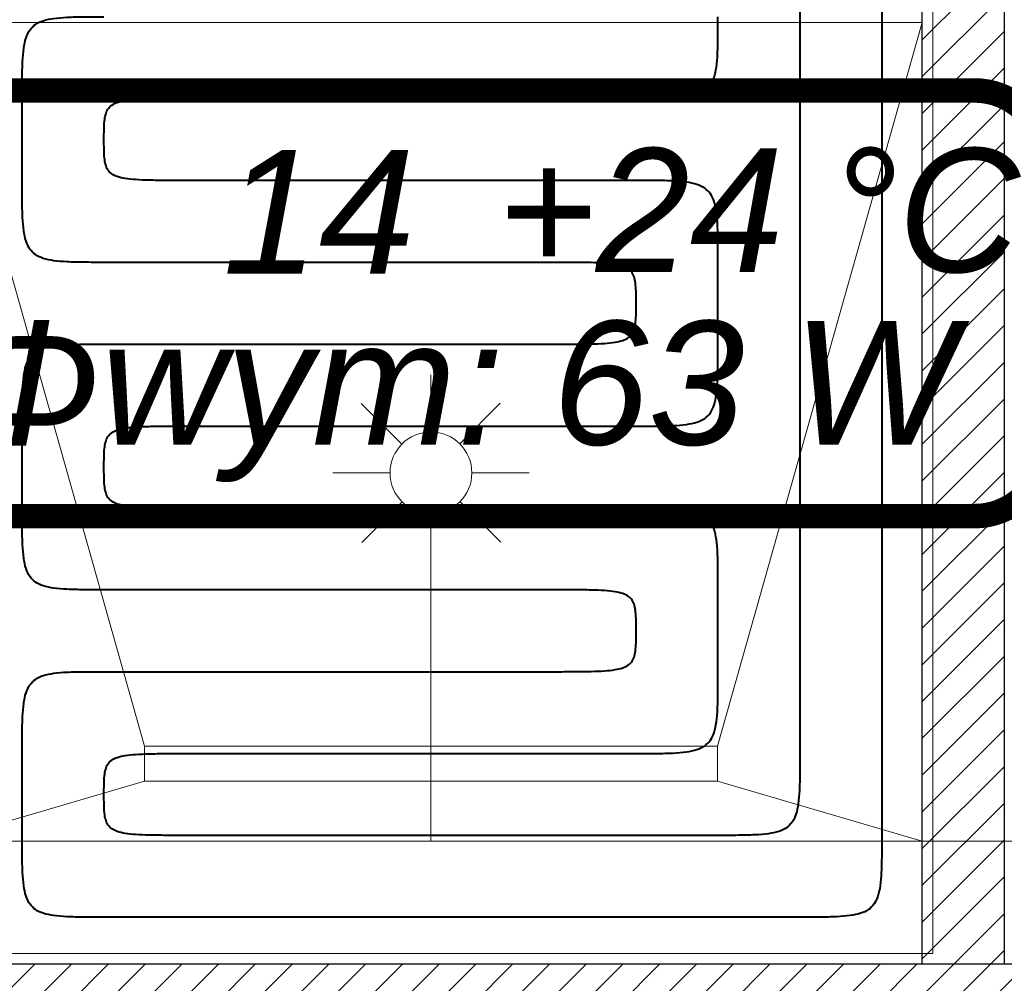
# Model space of a CAD drawing. Header units: millimetres. Extents: x 49908 to 79848, y -11883 to -3092.
# Tile 64 of 222: x 68840 to 68960, y -6201 to -6083. Entities that reach past the tile are written whole.
import ezdxf
from ezdxf.lldxf.tags import DXFTag

# ---------------------------------------------------------------- set-up
doc = ezdxf.new("R2010")
doc.units = ezdxf.units.MM
doc.linetypes.add('AUSGEZOGEN', pattern=[0])
for name, color, linetype, lineweight in [('A wyp ruchome', 9, 'Continuous', 9), ('A_HATCH', 9, 'Continuous', 9), ('A_MUROWANE', 9, 'Continuous', 25)]:
    doc.layers.add(name, color=color, linetype=linetype, lineweight=lineweight)
for name, color, linetype, true_color in [('IS_Ogrzewanie_płaszczyznowe', 7, 'SOLID', 0xac00e6), ('IS_Przyłącza_o.p._Powrót', 7, 'DASH', 0x438955), ('IS_Przyłącza_o.p._Zasilanie', 7, 'SOLID', 0xff9124)]:
    doc.layers.add(name, color=color, linetype=linetype, true_color=true_color)
doc.layers.add('IS_Text_Konstrukcji', color=7, linetype='Continuous')
tags = doc.linetypes.add('DASH', pattern=[15, 10, -5]).pattern_tags.tags
tags[6:7] = [DXFTag(74, 4), DXFTag(75, 0), DXFTag(340, '0'), DXFTag(46, 0.0), DXFTag(50, 0.0), DXFTag(44, 0.0), DXFTag(45, 0.0)]
tags[4:5] = [DXFTag(74, 4), DXFTag(75, 0), DXFTag(340, '0'), DXFTag(46, 0.0), DXFTag(50, 0.0), DXFTag(44, 0.0), DXFTag(45, 0.0)]
tags = doc.linetypes.add('SOLID', pattern=[10, 10, 0]).pattern_tags.tags
tags[6:7] = [DXFTag(74, 4), DXFTag(75, 0), DXFTag(340, '0'), DXFTag(46, 0.0), DXFTag(50, 0.0), DXFTag(44, 0.0), DXFTag(45, 0.0)]
tags[4:5] = [DXFTag(74, 4), DXFTag(75, 0), DXFTag(340, '0'), DXFTag(46, 0.0), DXFTag(50, 0.0), DXFTag(44, 0.0), DXFTag(45, 0.0)]

msp = doc.modelspace()

# ---------------------------------------------------------------- hatches: boundary and pattern name
at = {"layer": 'A_HATCH', "transparency": 33554687}
h = msp.add_hatch(dxfattribs=at)
h.set_pattern_fill('ANSI31', color=256, angle=360)
h.set_pattern_definition([(45, (16000, 0), (-2.24506403, 2.24506403), [])])
h.paths.add_polyline_path([(69465.47, -5846.63), (69450.47, -5846.63), (69450.47, -6126.63), (69300.47, -6126.63), (69300.47, -6138.63), (69490.47, -6138.63), (69490.47, -6126.63), (69465.47, -6126.63)])
h.paths.add_polyline_path([(69490.47, -6314.63), (69300.47, -6314.63), (69300.47, -6326.63), (69490.47, -6326.63)])
h.paths.add_polyline_path([(69490.47, -6138.63), (69480.47, -6138.63), (69480.47, -6226.63), (69490.47, -6226.63)])
h.paths.add_polyline_path([(69670.47, -6126.63), (69580.47, -6126.63), (69580.47, -6138.63), (69670.47, -6138.63)])
h.paths.add_polyline_path([(69545.47, -6438.63), (69555.47, -6438.63), (69565.47, -6438.63), (69565.47, -6426.63), (69533.47, -6426.63), (69533.47, -6586.63), (69545.47, -6586.63)])
h.paths.add_polyline_path([(69433.47, -6426.63), (69425.47, -6426.63), (69425.47, -6586.63), (69431.47, -6586.63), (69431.47, -6438.63), (69433.47, -6438.63)])
h.paths.add_polyline_path([(70000.47, -6426.63), (69785.47, -6426.63), (69785.47, -6438.63), (70000.47, -6438.63)])
h.paths.add_polyline_path([(68725.47, -6370.63), (68700.47, -6370.63), (68700.47, -6382.63), (68725.47, -6382.63)])
h.paths.add_polyline_path([(68835.47, -6370.63), (68830.47, -6370.63), (68820.47, -6370.63), (68815.47, -6370.63), (68815.47, -6382.63), (68835.47, -6382.63)])
h.paths.add_polyline_path([(68965.47, -6370.63), (68925.47, -6370.63), (68925.47, -6382.63), (68965.47, -6382.63)])
h.paths.add_polyline_path([(69080.47, -6370.63), (69055.47, -6370.63), (69055.47, -6382.63), (69080.47, -6382.63)])
h.paths.add_polyline_path([(68960.47, -6225.63), (68950.47, -6225.63), (68950.47, -6370.63), (68960.47, -6370.63)])
h.paths.add_polyline_path([(69080.47, -6198.63), (68700.47, -6198.63), (68700.47, -6210.63), (69080.47, -6210.63)])
h.paths.add_polyline_path([(68960.47, -6210.63), (68950.47, -6210.63), (68950.47, -6225.63), (68960.47, -6225.63)])
h.paths.add_polyline_path([(68960.47, -6183.63), (68950.47, -6183.63), (68950.47, -6198.63), (68960.47, -6198.63)])
h.paths.add_polyline_path([(68960.47, -6038.63), (68950.47, -6038.63), (68950.47, -6183.63), (68960.47, -6183.63)])
h.paths.add_polyline_path([(68965.47, -6026.63), (68925.47, -6026.63), (68925.47, -6038.63), (68965.47, -6038.63)])
h.paths.add_polyline_path([(69080.47, -6026.63), (69055.47, -6026.63), (69055.47, -6038.63), (69080.47, -6038.63)])
h.paths.add_polyline_path([(68835.47, -6026.63), (68815.47, -6026.63), (68815.47, -6038.63), (68820.47, -6038.63), (68830.47, -6038.63), (68835.47, -6038.63)])
h.paths.add_polyline_path([(68725.47, -6026.63), (68700.47, -6026.63), (68700.47, -6038.63), (68725.47, -6038.63)])
h.paths.add_polyline_path([(68830.47, -6038.63), (68820.47, -6038.63), (68820.47, -6183.63), (68830.46, -6183.63), (68830.47, -6183.63)])
h.paths.add_polyline_path([(68830.47, -6183.63), (68820.47, -6183.63), (68820.47, -6198.63), (68830.47, -6198.63)])
h.paths.add_polyline_path([(68830.47, -6210.63), (68820.47, -6210.63), (68820.47, -6370.63), (68830.47, -6370.63)])

# ---------------------------------------------------------------- linework, layer by layer
at = {"layer": 'A wyp ruchome'}
for points in [[(68855.46, -6172.02), (68830.47, -6083.63)], [(68950.46, -6083.63), (68830.47, -6083.63)], [(68950.46, -6083.63), (68925.46, -6172.02)], [(68855.46, -6176.3), (68830.47, -6183.63)], [(68925.46, -6176.3), (68950.46, -6183.63)], [(69080.47, -6198.63), (69080.47, -6183.63), (68700.47, -6183.63), (68700.47, -6198.63)]]:
    msp.add_lwpolyline(points, dxfattribs=at)
at = {"layer": 'A wyp ruchome', "linetype": 'AUSGEZOGEN', "lineweight": 0}
for points in [[(68890.46, -6133.63), (68890.46, -6126.63)], [(68886.91, -6135.1), (68881.95, -6130.17)], [(68898.92, -6130.11), (68893.99, -6135.08)], [(68878.46, -6138.63), (68885.46, -6138.63)], [(68895.46, -6138.63), (68902.46, -6138.63)], [(68886.94, -6142.18), (68882.01, -6147.14)], [(68898.98, -6147.08), (68894.01, -6142.15)], [(68890.46, -6183.63), (68890.46, -6143.63)]]:
    msp.add_lwpolyline(points, dxfattribs=at)
at = {"layer": 'A wyp ruchome'}
msp.add_lwpolyline([(68855.46, -6176.3), (68925.46, -6176.3), (68925.46, -6172.02), (68855.46, -6172.02)], close=True, dxfattribs=at)
at = {"layer": 'A wyp ruchome', "linetype": 'AUSGEZOGEN', "lineweight": 0}
msp.add_circle((68890.46, -6138.63), 5, dxfattribs=at)
at = {"layer": 'A_MUROWANE'}
for points in [[(68950.47, -6038.63), (68960.47, -6038.63), (68960.47, -6198.63), (68950.47, -6198.63)], [(68700.47, -6210.63), (69080.47, -6210.63), (69080.47, -6198.63), (68700.47, -6198.63)]]:
    msp.add_lwpolyline(points, close=True, dxfattribs=at)
at = {"layer": 'IS_Ogrzewanie_płaszczyznowe', "linetype": 'DASH', "lineweight": 9}
for p, q in [((68951.76, -6197.33), (68951.76, -6037.88)), ((68834.71, -6197.33), (68951.76, -6197.33))]:
    msp.add_line(p, q, dxfattribs=at)
at = {"layer": 'IS_Przyłącza_o.p._Powrót', "lineweight": 40}
for points, knots in [([(68945.52, -6052.91), (68945.52, -6053.92), (68945.52, -6057.69), (68945.52, -6065.6), (68945.52, -6077.62), (68945.52, -6092.56), (68945.52, -6109.26), (68945.52, -6126.55), (68945.52, -6143.25), (68945.52, -6158.2), (68945.52, -6170.21), (68945.52, -6178.12), (68945.52, -6181.9), (68945.52, -6182.91)], [0, 0, 0, 0, 0.030278, 0.113298, 0.23734, 0.390684, 0.561608, 0.738392, 0.909316, 1.06266, 1.186702, 1.269722, 1.3, 1.3, 1.3, 1.3]), ([(68840.52, -6092.91), (68840.52, -6092.08), (68840.52, -6090.57), (68840.56, -6088.52), (68840.68, -6086.86), (68840.94, -6085.55), (68841.39, -6084.52), (68842.14, -6083.78), (68843.17, -6083.32), (68844.48, -6083.07), (68846.13, -6082.94), (68848.19, -6082.91), (68849.7, -6082.91), (68850.52, -6082.91)], [0, 0, 0, 0, 0.0248686, 0.0452361, 0.061602, 0.0745999, 0.0851852, 0.0948541, 0.1054394, 0.1184374, 0.1348033, 0.1551707, 0.1800393, 0.1800393, 0.1800393, 0.1800393]), ([(68840.52, -6102.91), (68840.52, -6102.83), (68840.52, -6102.54), (68840.52, -6101.93), (68840.52, -6101.01), (68840.52, -6099.86), (68840.52, -6098.57), (68840.52, -6097.24), (68840.52, -6095.96), (68840.52, -6094.81), (68840.52, -6093.88), (68840.52, -6093.27), (68840.52, -6092.98), (68840.52, -6092.91)], [0, 0, 0, 0, 0.00232908, 0.00871525, 0.01825695, 0.03005259, 0.0432006, 0.0567994, 0.06994741, 0.08174305, 0.09128475, 0.09767092, 0.1, 0.1, 0.1, 0.1]), ([(68850.52, -6112.91), (68849.7, -6112.91), (68848.19, -6112.91), (68846.13, -6112.87), (68844.48, -6112.75), (68843.17, -6112.49), (68842.14, -6112.04), (68841.39, -6111.29), (68840.94, -6110.26), (68840.68, -6108.95), (68840.56, -6107.3), (68840.52, -6105.24), (68840.52, -6103.74), (68840.52, -6102.91)], [0, 0, 0, 0, 0.0248686, 0.0452361, 0.061602, 0.0745999, 0.0851852, 0.0948541, 0.1054394, 0.1184374, 0.1348033, 0.1551707, 0.1800393, 0.1800393, 0.1800393, 0.1800393]), ([(68905.52, -6112.91), (68905.1, -6112.91), (68903.5, -6112.91), (68900.15, -6112.91), (68895.07, -6112.91), (68888.75, -6112.91), (68881.68, -6112.91), (68874.37, -6112.91), (68867.3, -6112.91), (68860.98, -6112.91), (68855.9, -6112.91), (68852.55, -6112.91), (68850.95, -6112.91), (68850.52, -6112.91)], [0, 0, 0, 0, 0.0128099, 0.0479339, 0.1004132, 0.1652893, 0.2376033, 0.3123967, 0.3847107, 0.4495868, 0.5020661, 0.5371901, 0.55, 0.55, 0.55, 0.55]), ([(68915.52, -6117.91), (68915.52, -6117.49), (68915.53, -6116.74), (68915.49, -6115.71), (68915.36, -6114.87), (68915.09, -6114.18), (68914.58, -6113.66), (68913.84, -6113.32), (68912.85, -6113.11), (68911.56, -6112.99), (68909.91, -6112.93), (68907.86, -6112.91), (68906.35, -6112.91), (68905.52, -6112.91)], [0, 0, 0, 0, 0.0124345, 0.0226284, 0.0309042, 0.0378347, 0.0444503, 0.0520942, 0.0619072, 0.0746803, 0.0909994, 0.1113618, 0.1362303, 0.1362303, 0.1362303, 0.1362303]), ([(68905.52, -6122.91), (68906.35, -6122.91), (68907.86, -6122.91), (68909.91, -6122.89), (68911.56, -6122.83), (68912.85, -6122.7), (68913.84, -6122.49), (68914.58, -6122.15), (68915.09, -6121.63), (68915.36, -6120.95), (68915.49, -6120.11), (68915.53, -6119.08), (68915.52, -6118.32), (68915.52, -6117.91)], [0, 0, 0, 0, 0.0248685, 0.0452309, 0.06155, 0.0743231, 0.0841361, 0.0917801, 0.0983956, 0.1053261, 0.1136019, 0.1237958, 0.1362303, 0.1362303, 0.1362303, 0.1362303]), ([(68840.52, -6132.91), (68840.52, -6132.08), (68840.52, -6130.57), (68840.56, -6128.52), (68840.68, -6126.86), (68840.94, -6125.55), (68841.39, -6124.52), (68842.14, -6123.78), (68843.17, -6123.32), (68844.48, -6123.07), (68846.13, -6122.94), (68848.19, -6122.91), (68849.7, -6122.91), (68850.52, -6122.91)], [0, 0, 0, 0, 0.0248686, 0.0452361, 0.061602, 0.0745999, 0.0851852, 0.0948541, 0.1054394, 0.1184374, 0.1348033, 0.1551707, 0.1800393, 0.1800393, 0.1800393, 0.1800393]), ([(68850.52, -6122.91), (68850.95, -6122.91), (68852.55, -6122.91), (68855.9, -6122.91), (68860.98, -6122.91), (68867.3, -6122.91), (68874.37, -6122.91), (68881.68, -6122.91), (68888.75, -6122.91), (68895.07, -6122.91), (68900.15, -6122.91), (68903.5, -6122.91), (68905.1, -6122.91), (68905.52, -6122.91)], [0, 0, 0, 0, 0.0128099, 0.0479339, 0.1004132, 0.1652893, 0.2376033, 0.3123967, 0.3847107, 0.4495868, 0.5020661, 0.5371901, 0.55, 0.55, 0.55, 0.55]), ([(68840.52, -6142.91), (68840.52, -6142.83), (68840.52, -6142.54), (68840.52, -6141.93), (68840.52, -6141.01), (68840.52, -6139.86), (68840.52, -6138.57), (68840.52, -6137.24), (68840.52, -6135.96), (68840.52, -6134.81), (68840.52, -6133.88), (68840.52, -6133.27), (68840.52, -6132.98), (68840.52, -6132.91)], [0, 0, 0, 0, 0.00232908, 0.00871525, 0.01825695, 0.03005259, 0.0432006, 0.0567994, 0.06994741, 0.08174305, 0.09128475, 0.09767092, 0.1, 0.1, 0.1, 0.1]), ([(68850.52, -6152.91), (68849.7, -6152.91), (68848.19, -6152.91), (68846.13, -6152.87), (68844.48, -6152.75), (68843.17, -6152.49), (68842.14, -6152.04), (68841.39, -6151.29), (68840.94, -6150.26), (68840.68, -6148.95), (68840.56, -6147.3), (68840.52, -6145.24), (68840.52, -6143.74), (68840.52, -6142.91)], [0, 0, 0, 0, 0.0248686, 0.0452361, 0.061602, 0.0745999, 0.0851852, 0.0948541, 0.1054394, 0.1184374, 0.1348033, 0.1551707, 0.1800393, 0.1800393, 0.1800393, 0.1800393]), ([(68905.52, -6152.91), (68905.1, -6152.91), (68903.5, -6152.91), (68900.15, -6152.91), (68895.07, -6152.91), (68888.75, -6152.91), (68881.68, -6152.91), (68874.37, -6152.91), (68867.3, -6152.91), (68860.98, -6152.91), (68855.9, -6152.91), (68852.55, -6152.91), (68850.95, -6152.91), (68850.52, -6152.91)], [0, 0, 0, 0, 0.0128099, 0.0479339, 0.1004132, 0.1652893, 0.2376033, 0.3123967, 0.3847107, 0.4495868, 0.5020661, 0.5371901, 0.55, 0.55, 0.55, 0.55]), ([(68915.52, -6157.91), (68915.52, -6157.49), (68915.53, -6156.74), (68915.49, -6155.71), (68915.36, -6154.87), (68915.09, -6154.18), (68914.58, -6153.66), (68913.84, -6153.32), (68912.85, -6153.11), (68911.56, -6152.99), (68909.91, -6152.93), (68907.86, -6152.91), (68906.35, -6152.91), (68905.52, -6152.91)], [0, 0, 0, 0, 0.0124345, 0.0226284, 0.0309042, 0.0378347, 0.0444503, 0.0520942, 0.0619072, 0.0746803, 0.0909994, 0.1113618, 0.1362303, 0.1362303, 0.1362303, 0.1362303]), ([(68905.52, -6162.91), (68906.35, -6162.91), (68907.86, -6162.91), (68909.91, -6162.89), (68911.56, -6162.83), (68912.85, -6162.7), (68913.84, -6162.49), (68914.58, -6162.15), (68915.09, -6161.63), (68915.36, -6160.95), (68915.49, -6160.11), (68915.53, -6159.08), (68915.52, -6158.32), (68915.52, -6157.91)], [0, 0, 0, 0, 0.0248685, 0.0452309, 0.06155, 0.0743231, 0.0841361, 0.0917801, 0.0983956, 0.1053261, 0.1136019, 0.1237958, 0.1362303, 0.1362303, 0.1362303, 0.1362303]), ([(68840.52, -6172.91), (68840.52, -6172.08), (68840.52, -6170.57), (68840.56, -6168.52), (68840.68, -6166.86), (68840.94, -6165.55), (68841.39, -6164.52), (68842.14, -6163.78), (68843.17, -6163.32), (68844.48, -6163.07), (68846.13, -6162.94), (68848.19, -6162.91), (68849.7, -6162.91), (68850.52, -6162.91)], [0, 0, 0, 0, 0.0248686, 0.0452361, 0.061602, 0.0745999, 0.0851852, 0.0948541, 0.1054394, 0.1184374, 0.1348033, 0.1551707, 0.1800393, 0.1800393, 0.1800393, 0.1800393]), ([(68850.52, -6162.91), (68850.95, -6162.91), (68852.55, -6162.91), (68855.9, -6162.91), (68860.98, -6162.91), (68867.3, -6162.91), (68874.37, -6162.91), (68881.68, -6162.91), (68888.75, -6162.91), (68895.07, -6162.91), (68900.15, -6162.91), (68903.5, -6162.91), (68905.1, -6162.91), (68905.52, -6162.91)], [0, 0, 0, 0, 0.0128099, 0.0479339, 0.1004132, 0.1652893, 0.2376033, 0.3123967, 0.3847107, 0.4495868, 0.5020661, 0.5371901, 0.55, 0.55, 0.55, 0.55]), ([(68840.52, -6182.91), (68840.52, -6182.83), (68840.52, -6182.54), (68840.52, -6181.93), (68840.52, -6181.01), (68840.52, -6179.86), (68840.52, -6178.57), (68840.52, -6177.24), (68840.52, -6175.96), (68840.52, -6174.81), (68840.52, -6173.88), (68840.52, -6173.27), (68840.52, -6172.98), (68840.52, -6172.91)], [0, 0, 0, 0, 0.0023291, 0.0087153, 0.0182569, 0.0300526, 0.0432006, 0.0567994, 0.0699474, 0.0817431, 0.0912847, 0.0976709, 0.1, 0.1, 0.1, 0.1]), ([(68850.52, -6192.91), (68849.7, -6192.91), (68848.19, -6192.91), (68846.13, -6192.87), (68844.48, -6192.75), (68843.17, -6192.49), (68842.14, -6192.04), (68841.39, -6191.29), (68840.94, -6190.26), (68840.68, -6188.95), (68840.56, -6187.3), (68840.52, -6185.24), (68840.52, -6183.74), (68840.52, -6182.91)], [0, 0, 0, 0, 0.0248686, 0.0452361, 0.061602, 0.0745999, 0.0851852, 0.0948541, 0.1054394, 0.1184374, 0.1348033, 0.1551707, 0.1800393, 0.1800393, 0.1800393, 0.1800393]), ([(68945.52, -6182.91), (68945.52, -6183.74), (68945.53, -6185.24), (68945.49, -6187.3), (68945.37, -6188.95), (68945.11, -6190.26), (68944.66, -6191.29), (68943.91, -6192.04), (68942.88, -6192.49), (68941.57, -6192.75), (68939.91, -6192.87), (68937.86, -6192.91), (68936.35, -6192.91), (68935.52, -6192.91)], [0, 0, 0, 0, 0.0248686, 0.0452361, 0.061602, 0.0745999, 0.0851852, 0.0948541, 0.1054394, 0.1184374, 0.1348033, 0.1551707, 0.1800393, 0.1800393, 0.1800393, 0.1800393]), ([(68935.52, -6192.91), (68934.86, -6192.91), (68932.4, -6192.91), (68927.22, -6192.91), (68919.37, -6192.91), (68909.6, -6192.91), (68898.68, -6192.91), (68887.37, -6192.91), (68876.45, -6192.91), (68866.68, -6192.91), (68858.83, -6192.91), (68853.65, -6192.91), (68851.18, -6192.91), (68850.52, -6192.91)], [0, 0, 0, 0, 0.0197971, 0.0740796, 0.1551841, 0.255447, 0.3672051, 0.4827949, 0.594553, 0.6948159, 0.7759204, 0.8302029, 0.85, 0.85, 0.85, 0.85])]:
    msp.add_open_spline(points, degree=3, knots=knots, dxfattribs=at)
at = {"layer": 'IS_Przyłącza_o.p._Zasilanie', "lineweight": 40}
for points, knots in [([(68935.52, -6062.91), (68935.52, -6063.76), (68935.52, -6066.96), (68935.52, -6073.65), (68935.52, -6083.82), (68935.52, -6096.46), (68935.52, -6110.59), (68935.52, -6125.22), (68935.52, -6139.35), (68935.52, -6152), (68935.52, -6162.16), (68935.52, -6168.86), (68935.52, -6172.05), (68935.52, -6172.91)], [0, 0, 0, 0, 0.02562, 0.095868, 0.200826, 0.330579, 0.475207, 0.624793, 0.769421, 0.899174, 1.004132, 1.07438, 1.1, 1.1, 1.1, 1.1]), ([(68915.52, -6092.91), (68916.35, -6092.91), (68917.86, -6092.91), (68919.91, -6092.87), (68921.57, -6092.75), (68922.88, -6092.49), (68923.91, -6092.04), (68924.66, -6091.29), (68925.11, -6090.26), (68925.37, -6088.95), (68925.49, -6087.3), (68925.53, -6085.24), (68925.52, -6083.74), (68925.52, -6082.91)], [0, 0, 0, 0, 0.0248686, 0.0452361, 0.061602, 0.0745999, 0.0851852, 0.0948541, 0.1054394, 0.1184374, 0.1348033, 0.1551707, 0.1800393, 0.1800393, 0.1800393, 0.1800393]), ([(68850.52, -6097.91), (68850.52, -6097.49), (68850.52, -6096.74), (68850.56, -6095.71), (68850.69, -6094.87), (68850.96, -6094.18), (68851.47, -6093.66), (68852.21, -6093.32), (68853.2, -6093.11), (68854.49, -6092.99), (68856.14, -6092.93), (68858.19, -6092.91), (68859.7, -6092.91), (68860.52, -6092.91)], [0, 0, 0, 0, 0.0124345, 0.0226284, 0.0309042, 0.0378347, 0.0444503, 0.0520942, 0.0619072, 0.0746803, 0.0909994, 0.1113618, 0.1362303, 0.1362303, 0.1362303, 0.1362303]), ([(68860.52, -6092.91), (68860.95, -6092.91), (68862.55, -6092.91), (68865.9, -6092.91), (68870.98, -6092.91), (68877.3, -6092.91), (68884.37, -6092.91), (68891.68, -6092.91), (68898.75, -6092.91), (68905.07, -6092.91), (68910.15, -6092.91), (68913.5, -6092.91), (68915.1, -6092.91), (68915.52, -6092.91)], [0, 0, 0, 0, 0.0128099, 0.0479339, 0.1004132, 0.1652893, 0.2376033, 0.3123967, 0.3847107, 0.4495868, 0.5020661, 0.5371901, 0.55, 0.55, 0.55, 0.55]), ([(68860.52, -6102.91), (68859.7, -6102.91), (68858.19, -6102.91), (68856.14, -6102.89), (68854.49, -6102.83), (68853.2, -6102.7), (68852.21, -6102.49), (68851.47, -6102.15), (68850.96, -6101.63), (68850.69, -6100.95), (68850.56, -6100.11), (68850.52, -6099.08), (68850.52, -6098.32), (68850.52, -6097.91)], [0, 0, 0, 0, 0.0248685, 0.0452309, 0.06155, 0.0743231, 0.0841361, 0.0917801, 0.0983956, 0.1053261, 0.1136019, 0.1237958, 0.1362303, 0.1362303, 0.1362303, 0.1362303]), ([(68915.52, -6102.91), (68915.1, -6102.91), (68913.5, -6102.91), (68910.15, -6102.91), (68905.07, -6102.91), (68898.75, -6102.91), (68891.68, -6102.91), (68884.37, -6102.91), (68877.3, -6102.91), (68870.98, -6102.91), (68865.9, -6102.91), (68862.55, -6102.91), (68860.95, -6102.91), (68860.52, -6102.91)], [0, 0, 0, 0, 0.0128099, 0.0479339, 0.1004132, 0.1652893, 0.2376033, 0.3123967, 0.3847107, 0.4495868, 0.5020661, 0.5371901, 0.55, 0.55, 0.55, 0.55]), ([(68925.52, -6112.91), (68925.52, -6112.08), (68925.53, -6110.57), (68925.49, -6108.52), (68925.37, -6106.86), (68925.11, -6105.55), (68924.66, -6104.52), (68923.91, -6103.78), (68922.88, -6103.32), (68921.57, -6103.07), (68919.91, -6102.94), (68917.86, -6102.91), (68916.35, -6102.91), (68915.52, -6102.91)], [0, 0, 0, 0, 0.0248686, 0.0452361, 0.061602, 0.0745999, 0.0851852, 0.0948541, 0.1054394, 0.1184374, 0.1348033, 0.1551707, 0.1800393, 0.1800393, 0.1800393, 0.1800393]), ([(68925.52, -6122.91), (68925.52, -6122.83), (68925.52, -6122.54), (68925.52, -6121.93), (68925.52, -6121.01), (68925.52, -6119.86), (68925.52, -6118.57), (68925.52, -6117.24), (68925.52, -6115.96), (68925.52, -6114.81), (68925.52, -6113.88), (68925.52, -6113.27), (68925.52, -6112.98), (68925.52, -6112.91)], [0, 0, 0, 0, 0.00232908, 0.00871525, 0.01825695, 0.03005259, 0.0432006, 0.0567994, 0.06994741, 0.08174305, 0.09128475, 0.09767092, 0.1, 0.1, 0.1, 0.1]), ([(68915.52, -6132.91), (68916.35, -6132.91), (68917.86, -6132.91), (68919.91, -6132.87), (68921.57, -6132.75), (68922.88, -6132.49), (68923.91, -6132.04), (68924.66, -6131.29), (68925.11, -6130.26), (68925.37, -6128.95), (68925.49, -6127.3), (68925.53, -6125.24), (68925.52, -6123.74), (68925.52, -6122.91)], [0, 0, 0, 0, 0.0248686, 0.0452361, 0.061602, 0.0745999, 0.0851852, 0.0948541, 0.1054394, 0.1184374, 0.1348033, 0.1551707, 0.1800393, 0.1800393, 0.1800393, 0.1800393]), ([(68850.52, -6137.91), (68850.52, -6137.49), (68850.52, -6136.74), (68850.56, -6135.71), (68850.69, -6134.87), (68850.96, -6134.18), (68851.47, -6133.66), (68852.21, -6133.32), (68853.2, -6133.11), (68854.49, -6132.99), (68856.14, -6132.93), (68858.19, -6132.91), (68859.7, -6132.91), (68860.52, -6132.91)], [0, 0, 0, 0, 0.0124345, 0.0226284, 0.0309042, 0.0378347, 0.0444503, 0.0520942, 0.0619072, 0.0746803, 0.0909994, 0.1113618, 0.1362303, 0.1362303, 0.1362303, 0.1362303]), ([(68860.52, -6132.91), (68860.95, -6132.91), (68862.55, -6132.91), (68865.9, -6132.91), (68870.98, -6132.91), (68877.3, -6132.91), (68884.37, -6132.91), (68891.68, -6132.91), (68898.75, -6132.91), (68905.07, -6132.91), (68910.15, -6132.91), (68913.5, -6132.91), (68915.1, -6132.91), (68915.52, -6132.91)], [0, 0, 0, 0, 0.0128099, 0.0479339, 0.1004132, 0.1652893, 0.2376033, 0.3123967, 0.3847107, 0.4495868, 0.5020661, 0.5371901, 0.55, 0.55, 0.55, 0.55]), ([(68860.52, -6142.91), (68859.7, -6142.91), (68858.19, -6142.91), (68856.14, -6142.89), (68854.49, -6142.83), (68853.2, -6142.7), (68852.21, -6142.49), (68851.47, -6142.15), (68850.96, -6141.63), (68850.69, -6140.95), (68850.56, -6140.11), (68850.52, -6139.08), (68850.52, -6138.32), (68850.52, -6137.91)], [0, 0, 0, 0, 0.0248685, 0.0452309, 0.06155, 0.0743231, 0.0841361, 0.0917801, 0.0983956, 0.1053261, 0.1136019, 0.1237958, 0.1362303, 0.1362303, 0.1362303, 0.1362303]), ([(68915.52, -6142.91), (68915.1, -6142.91), (68913.5, -6142.91), (68910.15, -6142.91), (68905.07, -6142.91), (68898.75, -6142.91), (68891.68, -6142.91), (68884.37, -6142.91), (68877.3, -6142.91), (68870.98, -6142.91), (68865.9, -6142.91), (68862.55, -6142.91), (68860.95, -6142.91), (68860.52, -6142.91)], [0, 0, 0, 0, 0.0128099, 0.0479339, 0.1004132, 0.1652893, 0.2376033, 0.3123967, 0.3847107, 0.4495868, 0.5020661, 0.5371901, 0.55, 0.55, 0.55, 0.55]), ([(68925.52, -6152.91), (68925.52, -6152.08), (68925.53, -6150.57), (68925.49, -6148.52), (68925.37, -6146.86), (68925.11, -6145.55), (68924.66, -6144.52), (68923.91, -6143.78), (68922.88, -6143.32), (68921.57, -6143.07), (68919.91, -6142.94), (68917.86, -6142.91), (68916.35, -6142.91), (68915.52, -6142.91)], [0, 0, 0, 0, 0.0248686, 0.0452361, 0.061602, 0.0745999, 0.0851852, 0.0948541, 0.1054394, 0.1184374, 0.1348033, 0.1551707, 0.1800393, 0.1800393, 0.1800393, 0.1800393]), ([(68925.52, -6162.91), (68925.52, -6162.83), (68925.52, -6162.54), (68925.52, -6161.93), (68925.52, -6161.01), (68925.52, -6159.86), (68925.52, -6158.57), (68925.52, -6157.24), (68925.52, -6155.96), (68925.52, -6154.81), (68925.52, -6153.88), (68925.52, -6153.27), (68925.52, -6152.98), (68925.52, -6152.91)], [0, 0, 0, 0, 0.00232908, 0.00871525, 0.01825695, 0.03005259, 0.0432006, 0.0567994, 0.06994741, 0.08174305, 0.09128475, 0.09767092, 0.1, 0.1, 0.1, 0.1]), ([(68915.52, -6172.91), (68916.35, -6172.91), (68917.86, -6172.91), (68919.91, -6172.87), (68921.57, -6172.75), (68922.88, -6172.49), (68923.91, -6172.04), (68924.66, -6171.29), (68925.11, -6170.26), (68925.37, -6168.95), (68925.49, -6167.3), (68925.53, -6165.24), (68925.52, -6163.74), (68925.52, -6162.91)], [0, 0, 0, 0, 0.0248686, 0.0452361, 0.061602, 0.0745999, 0.0851852, 0.0948541, 0.1054394, 0.1184374, 0.1348033, 0.1551707, 0.1800393, 0.1800393, 0.1800393, 0.1800393]), ([(68850.52, -6177.91), (68850.52, -6177.49), (68850.52, -6176.74), (68850.56, -6175.71), (68850.69, -6174.87), (68850.96, -6174.18), (68851.47, -6173.66), (68852.21, -6173.32), (68853.2, -6173.11), (68854.49, -6172.99), (68856.14, -6172.93), (68858.19, -6172.91), (68859.7, -6172.91), (68860.52, -6172.91)], [0, 0, 0, 0, 0.0124345, 0.0226284, 0.0309042, 0.0378347, 0.0444503, 0.0520942, 0.0619072, 0.0746803, 0.0909994, 0.1113618, 0.1362303, 0.1362303, 0.1362303, 0.1362303]), ([(68860.52, -6172.91), (68860.95, -6172.91), (68862.55, -6172.91), (68865.9, -6172.91), (68870.98, -6172.91), (68877.3, -6172.91), (68884.37, -6172.91), (68891.68, -6172.91), (68898.75, -6172.91), (68905.07, -6172.91), (68910.15, -6172.91), (68913.5, -6172.91), (68915.1, -6172.91), (68915.52, -6172.91)], [0, 0, 0, 0, 0.0128099, 0.0479339, 0.1004132, 0.1652893, 0.2376033, 0.3123967, 0.3847107, 0.4495868, 0.5020661, 0.5371901, 0.55, 0.55, 0.55, 0.55]), ([(68935.52, -6172.91), (68935.52, -6173.74), (68935.53, -6175.24), (68935.49, -6177.3), (68935.37, -6178.95), (68935.11, -6180.26), (68934.66, -6181.29), (68933.91, -6182.04), (68932.88, -6182.49), (68931.57, -6182.75), (68929.91, -6182.87), (68927.86, -6182.91), (68926.35, -6182.91), (68925.52, -6182.91)], [0, 0, 0, 0, 0.0248686, 0.0452361, 0.061602, 0.0745999, 0.0851852, 0.0948541, 0.1054394, 0.1184374, 0.1348033, 0.1551707, 0.1800393, 0.1800393, 0.1800393, 0.1800393]), ([(68860.52, -6182.91), (68859.7, -6182.91), (68858.19, -6182.91), (68856.14, -6182.89), (68854.49, -6182.83), (68853.2, -6182.7), (68852.21, -6182.49), (68851.47, -6182.15), (68850.96, -6181.63), (68850.69, -6180.95), (68850.56, -6180.11), (68850.52, -6179.08), (68850.52, -6178.32), (68850.52, -6177.91)], [0, 0, 0, 0, 0.0248685, 0.0452309, 0.06155, 0.0743231, 0.0841361, 0.0917801, 0.0983956, 0.1053261, 0.1136019, 0.1237958, 0.1362303, 0.1362303, 0.1362303, 0.1362303]), ([(68925.52, -6182.91), (68925.02, -6182.91), (68923.13, -6182.91), (68919.18, -6182.91), (68913.17, -6182.91), (68905.7, -6182.91), (68897.35, -6182.91), (68888.7, -6182.91), (68880.35, -6182.91), (68872.88, -6182.91), (68866.87, -6182.91), (68862.92, -6182.91), (68861.03, -6182.91), (68860.52, -6182.91)], [0, 0, 0, 0, 0.015139, 0.0566491, 0.1186702, 0.1953418, 0.2808039, 0.3691961, 0.4546582, 0.5313298, 0.5933509, 0.634861, 0.65, 0.65, 0.65, 0.65])]:
    msp.add_open_spline(points, degree=3, knots=knots, dxfattribs=at)
at = {"layer": 'IS_Text_Konstrukcji', "linetype": 'SOLID'}
msp.add_lwpolyline([(68838.69, -6143.91, 3, 3, 0), (68956.86, -6143.91, 3, 3, 0.414214), (68965.52, -6135.24, 3, 3, 0), (68965.52, -6100.57, 3, 3, 0.414214), (68956.86, -6091.91, 3, 3, 0), (68838.69, -6091.91, 3, 3, 0.414214), (68830.02, -6100.57, 3, 3, 0), (68830.02, -6135.24, 3, 3, 0.414214), (68838.69, -6143.91, 3, 3, 0)], format="xyseb", dxfattribs=at)

# ---------------------------------------------------------------- texts
at = {"layer": 'IS_Text_Konstrukcji', "linetype": 'SOLID', "ltscale": 0.01, "char_height": 15.12}
for s, insert, attachment_point in [('\\fArial|b0|i1;+24 °C', (68898.52, -6114.31), 7), ('\\fArial|b0|i1;14', (68888.52, -6114.31), 9), ('\\fArial|b0|i1;Φwym: 63 W', (68893.52, -6120.07), 2)]:
    msp.add_mtext(s, dxfattribs=dict(at, insert=insert, attachment_point=attachment_point))

doc.saveas('drawing.dxf')
